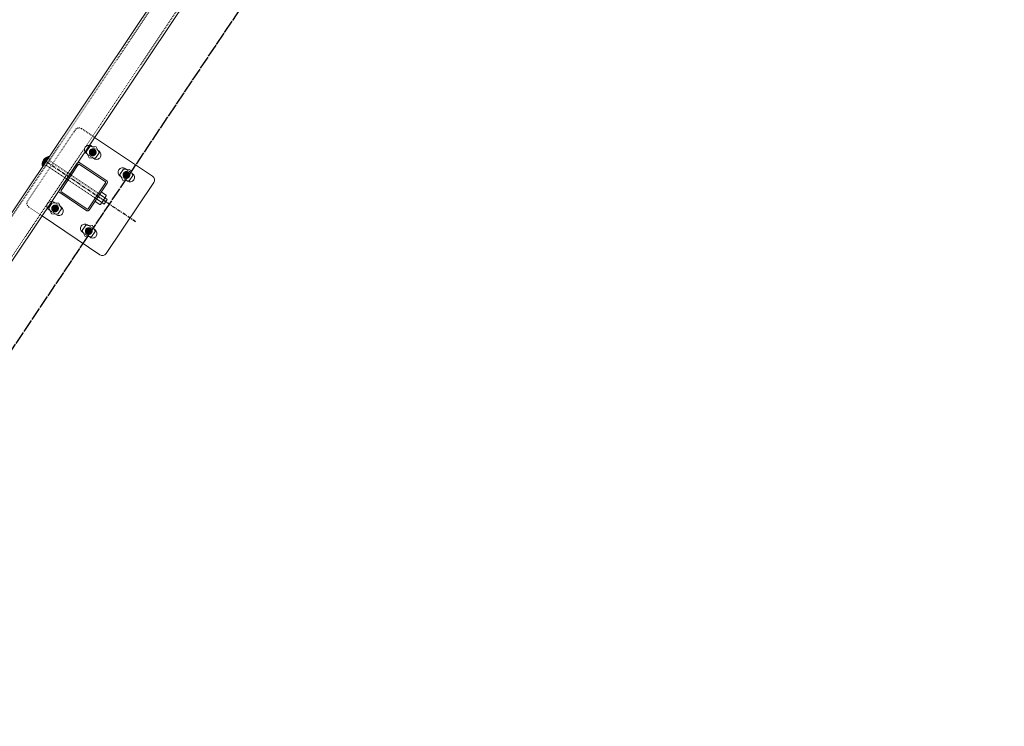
# Model space of a CAD drawing. Header units: inches. Extents: x 26090020 to 26091405, y 7484395 to 7485569.
# Tile 12 of 26: x 26090483 to 26090592, y 7484599 to 7484677. Entities that reach past the tile are written whole.
import ezdxf

# ---------------------------------------------------------------- set-up
doc = ezdxf.new("R2010")
doc.units = ezdxf.units.IN
doc.header["$MEASUREMENT"] = 0
for name, pattern in [('bcenterline', [0.5, 0.375, -0.03125, 0.0625, -0.03125]), ('bhiddenpr', [0.1875, 0.125, -0.0625]), ('brebarpr', [1.5625, 1.5, -0.0625]), ('DGN Style 2', [0.017105, 0.010263, -0.006842])]:
    doc.linetypes.add(name, pattern=pattern)
for name, color, linetype in [('BR_P_Rail_Centerline', 2, 'bcenterline'), ('BR_P_Rail_Hidden', 230, 'bhiddenpr'), ('BR_P_Rail_Object', 230, 'Continuous'), ('BR_P_Rail_Reinforcing', 30, 'brebarpr')]:
    doc.layers.add(name, color=color, linetype=linetype)

msp = doc.modelspace()

# ---------------------------------------------------------------- hatches: boundary and pattern name
at = {"layer": 'BR_P_Rail_Object', "lineweight": 0}
h = msp.add_hatch(color=151, dxfattribs=at)
edge = h.paths.add_edge_path()
edge.add_arc((26090490.91, 7484662.46), 0.438, 56.1527, 416.1527, ccw=False)
h = msp.add_hatch(color=151, dxfattribs=at)
edge = h.paths.add_edge_path()
edge.add_arc((26090490.91, 7484662.46), 0.438, 56.1527, 416.1527, ccw=False)
h = msp.add_hatch(color=151, dxfattribs=at)
edge = h.paths.add_edge_path()
edge.add_arc((26090494.65, 7484659.95), 0.438, 56.1527, 416.1527, ccw=False)
h = msp.add_hatch(color=151, dxfattribs=at)
edge = h.paths.add_edge_path()
edge.add_arc((26090486.73, 7484656.23), 0.438, 56.1527, 416.1527, ccw=False)
h = msp.add_hatch(color=151, dxfattribs=at)
edge = h.paths.add_edge_path()
edge.add_arc((26090486.73, 7484656.23), 0.438, 56.1527, 416.1527, ccw=False)
h = msp.add_hatch(color=151, dxfattribs=at)
edge = h.paths.add_edge_path()
edge.add_arc((26090490.47, 7484653.72), 0.438, 56.1527, 416.1527, ccw=False)

# ---------------------------------------------------------------- linework, layer by layer
at = {"layer": 'BR_P_Rail_Centerline'}
msp.add_line((26090495.67, 7484654.75), (26090485.71, 7484661.43), dxfattribs=at)
at = {"layer": 'BR_P_Rail_Hidden', "color": 1, "linetype": 'DGN Style 2', "lineweight": 0}
for p, q in [((26090374.73, 7484495.5), (26090807.65, 7485141.04)), ((26090376.8, 7484494.11), (26090809.73, 7485139.65)), ((26090488.98, 7484664.96), (26090483.69, 7484657.07)), ((26090488.98, 7484664.96), (26090483.69, 7484657.07)), ((26090489.67, 7484665.1), (26090491.12, 7484664.12)), ((26090489.67, 7484665.1), (26090491.12, 7484664.12)), ((26090490.32, 7484662.25), (26090490.95, 7484661.83)), ((26090490.32, 7484662.25), (26090490.95, 7484661.83)), ((26090490.88, 7484663.08), (26090491.5, 7484662.66)), ((26090490.88, 7484663.08), (26090491.5, 7484662.66)), ((26090494.61, 7484660.58), (26090495.24, 7484660.16)), ((26090494.06, 7484659.75), (26090494.68, 7484659.33)), ((26090486.7, 7484656.86), (26090487.33, 7484656.43)), ((26090486.7, 7484656.86), (26090487.33, 7484656.43)), ((26090483.82, 7484656.38), (26090485.28, 7484655.4)), ((26090483.82, 7484656.38), (26090485.28, 7484655.4)), ((26090486.14, 7484656.03), (26090486.77, 7484655.6)), ((26090486.14, 7484656.03), (26090486.77, 7484655.6)), ((26090489.88, 7484653.52), (26090490.51, 7484653.1)), ((26090490.44, 7484654.35), (26090491.06, 7484653.93))]:
    msp.add_line(p, q, dxfattribs=at)
at = {"layer": 'BR_P_Rail_Hidden', "color": 1, "linetype": 'DGN Style 2'}
for p, q in [((26090486.15, 7484661.7), (26090485.63, 7484660.92)), ((26090486.15, 7484661.7), (26090485.63, 7484660.92)), ((26090485.97, 7484661.82), (26090486.15, 7484661.7)), ((26090485.97, 7484661.82), (26090486.15, 7484661.7)), ((26090486.06, 7484661.57), (26090491.7, 7484657.79)), ((26090485.45, 7484661.04), (26090485.63, 7484660.92)), ((26090485.45, 7484661.04), (26090485.63, 7484660.92)), ((26090485.72, 7484661.05), (26090491.35, 7484657.27))]:
    msp.add_line(p, q, dxfattribs=at)
at = {"layer": 'BR_P_Rail_Hidden', "color": 1, "linetype": 'DGN Style 2', "lineweight": 0}
msp.add_arc((26090489.39, 7484664.68), 0.5, 56.1527, 146.1527, dxfattribs=at)
msp.add_arc((26090489.39, 7484664.68), 0.5, 56.1527, 146.1527, dxfattribs=at)
at = {"layer": 'BR_P_Rail_Hidden', "color": 1, "linetype": 'DGN Style 2', "lineweight": 0, "extrusion": (0, 0, -1)}
msp.add_arc((-26090484.1, 7484656.79), 0.5, 303.8473, 33.8473, dxfattribs=at)
msp.add_arc((-26090484.1, 7484656.79), 0.5, 303.8473, 33.8473, dxfattribs=at)
at = {"layer": 'BR_P_Rail_Object', "color": 2, "lineweight": 13}
for p, q in [((26090374.52, 7484495.64), (26090807.45, 7485141.18)), ((26090809.94, 7485139.51), (26090377.01, 7484493.97))]:
    msp.add_line(p, q, dxfattribs=at)
at = {"layer": 'BR_P_Rail_Object', "color": 5, "lineweight": 13}
for p, q in [((26090491.12, 7484664.12), (26090497.56, 7484659.81)), ((26090497.7, 7484659.11), (26090492.41, 7484651.22)), ((26090485.28, 7484655.4), (26090491.71, 7484651.08))]:
    msp.add_line(p, q, dxfattribs=at)
at = {"layer": 'BR_P_Rail_Object', "color": 5, "lineweight": 0}
for p, q in [((26090490.22, 7484662.32), (26090490.32, 7484662.25)), ((26090490.22, 7484662.32), (26090490.32, 7484662.25)), ((26090490.77, 7484663.15), (26090490.88, 7484663.08)), ((26090490.77, 7484663.15), (26090490.88, 7484663.08)), ((26090491.5, 7484662.66), (26090491.6, 7484662.59)), ((26090491.5, 7484662.66), (26090491.6, 7484662.59)), ((26090489.2, 7484661.26), (26090487.2, 7484658.27)), ((26090489.2, 7484661.26), (26090487.2, 7484658.27)), ((26090489.48, 7484661.31), (26090492.47, 7484659.31)), ((26090490.95, 7484661.83), (26090491.05, 7484661.76)), ((26090490.95, 7484661.83), (26090491.05, 7484661.76)), ((26090489.3, 7484661.09), (26090487.39, 7484658.24)), ((26090489.3, 7484661.09), (26090487.39, 7484658.24)), ((26090489.45, 7484661.12), (26090492.31, 7484659.21)), ((26090494.51, 7484660.65), (26090494.61, 7484660.58)), ((26090495.24, 7484660.16), (26090495.34, 7484660.09)), ((26090492.33, 7484659.06), (26090490.42, 7484656.2)), ((26090492.52, 7484659.03), (26090490.52, 7484656.04)), ((26090493.95, 7484659.81), (26090494.06, 7484659.75)), ((26090494.68, 7484659.33), (26090494.79, 7484659.26)), ((26090487.25, 7484657.99), (26090490.24, 7484655.98)), ((26090487.42, 7484658.09), (26090490.27, 7484656.17)), ((26090486.6, 7484656.92), (26090486.7, 7484656.86)), ((26090486.6, 7484656.92), (26090486.7, 7484656.86)), ((26090486.04, 7484656.09), (26090486.14, 7484656.03)), ((26090486.04, 7484656.09), (26090486.14, 7484656.03)), ((26090487.33, 7484656.43), (26090487.43, 7484656.37)), ((26090487.33, 7484656.43), (26090487.43, 7484656.37)), ((26090486.77, 7484655.6), (26090486.87, 7484655.54)), ((26090486.77, 7484655.6), (26090486.87, 7484655.54)), ((26090489.78, 7484653.59), (26090489.88, 7484653.52)), ((26090490.33, 7484654.42), (26090490.44, 7484654.35)), ((26090491.06, 7484653.93), (26090491.16, 7484653.86)), ((26090490.51, 7484653.1), (26090490.61, 7484653.03))]:
    msp.add_line(p, q, dxfattribs=at)
at = {"layer": 'BR_P_Rail_Object', "color": 151, "linetype": 'Continuous', "lineweight": 13}
for p, q in [((26090485.29, 7484661.14), (26090485.55, 7484661.19)), ((26090485.29, 7484661.14), (26090485.55, 7484661.19)), ((26090485.29, 7484661.13), (26090485.53, 7484661.17)), ((26090485.29, 7484661.13), (26090485.53, 7484661.17)), ((26090485.29, 7484661.11), (26090485.52, 7484661.16)), ((26090485.29, 7484661.11), (26090485.52, 7484661.16)), ((26090485.3, 7484661.24), (26090485.62, 7484661.3)), ((26090485.3, 7484661.24), (26090485.62, 7484661.3)), ((26090485.3, 7484661.22), (26090485.61, 7484661.28)), ((26090485.3, 7484661.22), (26090485.61, 7484661.28)), ((26090485.3, 7484661.21), (26090485.6, 7484661.27)), ((26090485.3, 7484661.21), (26090485.6, 7484661.27)), ((26090485.3, 7484661.2), (26090485.59, 7484661.25)), ((26090485.3, 7484661.2), (26090485.59, 7484661.25)), ((26090485.3, 7484661.18), (26090485.58, 7484661.24)), ((26090485.3, 7484661.18), (26090485.58, 7484661.24)), ((26090485.36, 7484660.92), (26090485.3, 7484661.23)), ((26090485.36, 7484660.92), (26090485.3, 7484661.23)), ((26090485.3, 7484661.17), (26090485.57, 7484661.22)), ((26090485.3, 7484661.17), (26090485.57, 7484661.22)), ((26090485.3, 7484661.15), (26090485.56, 7484661.2)), ((26090485.3, 7484661.15), (26090485.56, 7484661.2)), ((26090485.35, 7484660.9), (26090485.3, 7484661.19)), ((26090485.35, 7484660.9), (26090485.3, 7484661.19)), ((26090485.31, 7484661.28), (26090485.65, 7484661.35)), ((26090485.31, 7484661.28), (26090485.65, 7484661.35)), ((26090485.31, 7484661.27), (26090485.64, 7484661.33)), ((26090485.31, 7484661.27), (26090485.64, 7484661.33)), ((26090485.31, 7484661.25), (26090485.63, 7484661.31)), ((26090485.31, 7484661.25), (26090485.63, 7484661.31)), ((26090485.38, 7484660.94), (26090485.31, 7484661.27)), ((26090485.38, 7484660.94), (26090485.31, 7484661.27)), ((26090485.32, 7484661.32), (26090485.68, 7484661.39)), ((26090485.32, 7484661.32), (26090485.68, 7484661.39)), ((26090485.32, 7484661.31), (26090485.67, 7484661.38)), ((26090485.32, 7484661.31), (26090485.67, 7484661.38)), ((26090485.32, 7484661.29), (26090485.66, 7484661.36)), ((26090485.32, 7484661.29), (26090485.66, 7484661.36)), ((26090485.4, 7484660.97), (26090485.32, 7484661.33)), ((26090485.4, 7484660.97), (26090485.32, 7484661.33)), ((26090485.39, 7484660.95), (26090485.32, 7484661.3)), ((26090485.39, 7484660.95), (26090485.32, 7484661.3)), ((26090485.33, 7484661.37), (26090485.71, 7484661.44)), ((26090485.33, 7484661.37), (26090485.71, 7484661.44)), ((26090485.33, 7484661.35), (26090485.7, 7484661.42)), ((26090485.33, 7484661.35), (26090485.7, 7484661.42)), ((26090485.33, 7484661.34), (26090485.69, 7484661.41)), ((26090485.33, 7484661.34), (26090485.69, 7484661.41)), ((26090485.41, 7484660.98), (26090485.33, 7484661.36)), ((26090485.41, 7484660.98), (26090485.33, 7484661.36)), ((26090485.34, 7484661.39), (26090485.73, 7484661.47)), ((26090485.34, 7484661.39), (26090485.73, 7484661.47)), ((26090485.34, 7484661.38), (26090485.72, 7484661.46)), ((26090485.34, 7484661.38), (26090485.72, 7484661.46)), ((26090485.42, 7484661), (26090485.34, 7484661.39)), ((26090485.42, 7484661), (26090485.34, 7484661.39)), ((26090485.35, 7484661.42), (26090485.76, 7484661.5)), ((26090485.35, 7484661.42), (26090485.76, 7484661.5)), ((26090485.35, 7484661.41), (26090485.74, 7484661.49)), ((26090485.35, 7484661.41), (26090485.74, 7484661.49)), ((26090485.43, 7484661.01), (26090485.35, 7484661.41)), ((26090485.43, 7484661.01), (26090485.35, 7484661.41)), ((26090485.36, 7484661.44), (26090485.77, 7484661.52)), ((26090485.36, 7484661.44), (26090485.77, 7484661.52)), ((26090485.44, 7484661.03), (26090485.36, 7484661.43)), ((26090485.44, 7484661.03), (26090485.36, 7484661.43)), ((26090485.37, 7484661.47), (26090485.79, 7484661.55)), ((26090485.37, 7484661.47), (26090485.79, 7484661.55)), ((26090485.37, 7484661.45), (26090485.78, 7484661.53)), ((26090485.37, 7484661.45), (26090485.78, 7484661.53)), ((26090485.45, 7484661.05), (26090485.37, 7484661.46)), ((26090485.45, 7484661.05), (26090485.37, 7484661.46)), ((26090485.38, 7484661.48), (26090485.8, 7484661.57)), ((26090485.38, 7484661.48), (26090485.8, 7484661.57)), ((26090485.46, 7484661.06), (26090485.38, 7484661.48)), ((26090485.46, 7484661.06), (26090485.38, 7484661.48)), ((26090485.39, 7484661.51), (26090485.82, 7484661.6)), ((26090485.39, 7484661.51), (26090485.82, 7484661.6)), ((26090485.39, 7484661.5), (26090485.81, 7484661.58)), ((26090485.39, 7484661.5), (26090485.81, 7484661.58)), ((26090485.47, 7484661.08), (26090485.39, 7484661.5)), ((26090485.47, 7484661.08), (26090485.39, 7484661.5)), ((26090485.4, 7484661.53), (26090485.83, 7484661.61)), ((26090485.4, 7484661.53), (26090485.83, 7484661.61)), ((26090485.48, 7484661.09), (26090485.4, 7484661.52)), ((26090485.48, 7484661.09), (26090485.4, 7484661.52)), ((26090485.41, 7484661.54), (26090485.84, 7484661.63)), ((26090485.41, 7484661.54), (26090485.84, 7484661.63)), ((26090485.49, 7484661.11), (26090485.41, 7484661.54)), ((26090485.49, 7484661.11), (26090485.41, 7484661.54)), ((26090485.42, 7484661.56), (26090485.85, 7484661.64)), ((26090485.42, 7484661.56), (26090485.85, 7484661.64)), ((26090485.5, 7484661.12), (26090485.42, 7484661.55)), ((26090485.5, 7484661.12), (26090485.42, 7484661.55)), ((26090485.43, 7484661.57), (26090485.86, 7484661.66)), ((26090485.43, 7484661.57), (26090485.86, 7484661.66)), ((26090485.51, 7484661.14), (26090485.43, 7484661.57)), ((26090485.51, 7484661.14), (26090485.43, 7484661.57)), ((26090485.44, 7484661.59), (26090485.87, 7484661.67)), ((26090485.44, 7484661.59), (26090485.87, 7484661.67)), ((26090485.52, 7484661.16), (26090485.44, 7484661.59)), ((26090485.52, 7484661.16), (26090485.44, 7484661.59)), ((26090485.45, 7484661.6), (26090485.88, 7484661.69)), ((26090485.45, 7484661.6), (26090485.88, 7484661.69)), ((26090485.53, 7484661.17), (26090485.45, 7484661.6)), ((26090485.53, 7484661.17), (26090485.45, 7484661.6)), ((26090485.46, 7484661.62), (26090485.89, 7484661.71)), ((26090485.46, 7484661.62), (26090485.89, 7484661.71)), ((26090485.54, 7484661.19), (26090485.46, 7484661.62)), ((26090485.54, 7484661.19), (26090485.46, 7484661.62)), ((26090485.47, 7484661.64), (26090485.9, 7484661.72)), ((26090485.47, 7484661.64), (26090485.9, 7484661.72)), ((26090485.55, 7484661.2), (26090485.47, 7484661.63)), ((26090485.55, 7484661.2), (26090485.47, 7484661.63)), ((26090485.48, 7484661.65), (26090485.91, 7484661.74)), ((26090485.48, 7484661.65), (26090485.91, 7484661.74)), ((26090485.56, 7484661.22), (26090485.48, 7484661.65)), ((26090485.56, 7484661.22), (26090485.48, 7484661.65)), ((26090485.49, 7484661.67), (26090485.92, 7484661.75)), ((26090485.49, 7484661.67), (26090485.92, 7484661.75)), ((26090485.57, 7484661.23), (26090485.49, 7484661.66)), ((26090485.57, 7484661.23), (26090485.49, 7484661.66)), ((26090485.59, 7484661.25), (26090485.5, 7484661.68)), ((26090485.59, 7484661.25), (26090485.5, 7484661.68)), ((26090485.51, 7484661.68), (26090485.93, 7484661.77)), ((26090485.51, 7484661.68), (26090485.93, 7484661.77)), ((26090485.6, 7484661.26), (26090485.51, 7484661.69)), ((26090485.6, 7484661.26), (26090485.51, 7484661.69)), ((26090485.52, 7484661.7), (26090485.94, 7484661.78)), ((26090485.52, 7484661.7), (26090485.94, 7484661.78)), ((26090485.61, 7484661.28), (26090485.52, 7484661.7)), ((26090485.61, 7484661.28), (26090485.52, 7484661.7)), ((26090485.62, 7484661.3), (26090485.53, 7484661.72)), ((26090485.62, 7484661.3), (26090485.53, 7484661.72)), ((26090485.54, 7484661.72), (26090485.95, 7484661.8)), ((26090485.54, 7484661.72), (26090485.95, 7484661.8)), ((26090485.55, 7484661.73), (26090485.97, 7484661.82)), ((26090485.55, 7484661.73), (26090485.97, 7484661.82)), ((26090485.63, 7484661.31), (26090485.55, 7484661.73)), ((26090485.63, 7484661.31), (26090485.55, 7484661.73)), ((26090485.64, 7484661.33), (26090485.56, 7484661.74)), ((26090485.64, 7484661.33), (26090485.56, 7484661.74)), ((26090485.57, 7484661.75), (26090485.98, 7484661.83)), ((26090485.57, 7484661.75), (26090485.98, 7484661.83)), ((26090485.65, 7484661.34), (26090485.57, 7484661.75)), ((26090485.65, 7484661.34), (26090485.57, 7484661.75)), ((26090485.66, 7484661.36), (26090485.58, 7484661.76)), ((26090485.66, 7484661.36), (26090485.58, 7484661.76)), ((26090485.59, 7484661.77), (26090485.99, 7484661.85)), ((26090485.59, 7484661.77), (26090485.99, 7484661.85)), ((26090485.67, 7484661.37), (26090485.59, 7484661.77)), ((26090485.67, 7484661.37), (26090485.59, 7484661.77)), ((26090485.68, 7484661.39), (26090485.6, 7484661.78)), ((26090485.68, 7484661.39), (26090485.6, 7484661.78)), ((26090485.61, 7484661.79), (26090486, 7484661.86)), ((26090485.61, 7484661.79), (26090486, 7484661.86)), ((26090485.69, 7484661.41), (26090485.61, 7484661.79)), ((26090485.69, 7484661.41), (26090485.61, 7484661.79)), ((26090485.63, 7484661.8), (26090486.01, 7484661.88)), ((26090485.63, 7484661.8), (26090486.01, 7484661.88)), ((26090485.7, 7484661.42), (26090485.63, 7484661.8)), ((26090485.7, 7484661.42), (26090485.63, 7484661.8)), ((26090485.71, 7484661.44), (26090485.64, 7484661.81)), ((26090485.71, 7484661.44), (26090485.64, 7484661.81)), ((26090485.65, 7484661.82), (26090486.02, 7484661.89)), ((26090485.65, 7484661.82), (26090486.02, 7484661.89)), ((26090485.72, 7484661.45), (26090485.65, 7484661.82)), ((26090485.72, 7484661.45), (26090485.65, 7484661.82)), ((26090485.73, 7484661.47), (26090485.66, 7484661.83)), ((26090485.73, 7484661.47), (26090485.66, 7484661.83)), ((26090485.74, 7484661.48), (26090485.67, 7484661.84)), ((26090485.74, 7484661.48), (26090485.67, 7484661.84)), ((26090485.68, 7484661.84), (26090486.03, 7484661.91)), ((26090485.68, 7484661.84), (26090486.03, 7484661.91)), ((26090485.75, 7484661.5), (26090485.68, 7484661.85)), ((26090485.75, 7484661.5), (26090485.68, 7484661.85)), ((26090485.7, 7484661.86), (26090486.04, 7484661.93)), ((26090485.7, 7484661.86), (26090486.04, 7484661.93)), ((26090485.76, 7484661.52), (26090485.7, 7484661.86)), ((26090485.76, 7484661.52), (26090485.7, 7484661.86)), ((26090485.77, 7484661.53), (26090485.71, 7484661.86)), ((26090485.77, 7484661.53), (26090485.71, 7484661.86)), ((26090485.78, 7484661.55), (26090485.72, 7484661.87)), ((26090485.78, 7484661.55), (26090485.72, 7484661.87)), ((26090485.73, 7484661.88), (26090486.05, 7484661.94)), ((26090485.73, 7484661.88), (26090486.05, 7484661.94)), ((26090485.8, 7484661.56), (26090485.73, 7484661.88)), ((26090485.8, 7484661.56), (26090485.73, 7484661.88)), ((26090485.81, 7484661.58), (26090485.75, 7484661.89)), ((26090485.81, 7484661.58), (26090485.75, 7484661.89)), ((26090485.82, 7484661.59), (26090485.76, 7484661.89)), ((26090485.82, 7484661.59), (26090485.76, 7484661.89)), ((26090485.77, 7484661.9), (26090486.06, 7484661.96)), ((26090485.77, 7484661.9), (26090486.06, 7484661.96)), ((26090485.83, 7484661.61), (26090485.77, 7484661.9)), ((26090485.83, 7484661.61), (26090485.77, 7484661.9)), ((26090485.84, 7484661.63), (26090485.78, 7484661.91)), ((26090485.84, 7484661.63), (26090485.78, 7484661.91)), ((26090485.85, 7484661.64), (26090485.79, 7484661.91)), ((26090485.85, 7484661.64), (26090485.79, 7484661.91)), ((26090485.81, 7484661.92), (26090486.07, 7484661.97)), ((26090485.81, 7484661.92), (26090486.07, 7484661.97)), ((26090485.86, 7484661.66), (26090485.81, 7484661.92)), ((26090485.86, 7484661.66), (26090485.81, 7484661.92)), ((26090485.87, 7484661.67), (26090485.82, 7484661.92)), ((26090485.87, 7484661.67), (26090485.82, 7484661.92)), ((26090485.88, 7484661.69), (26090485.83, 7484661.93)), ((26090485.88, 7484661.69), (26090485.83, 7484661.93)), ((26090485.89, 7484661.7), (26090485.84, 7484661.94)), ((26090485.89, 7484661.7), (26090485.84, 7484661.94)), ((26090485.9, 7484661.72), (26090485.86, 7484661.94)), ((26090485.9, 7484661.72), (26090485.86, 7484661.94)), ((26090485.87, 7484661.95), (26090486.08, 7484661.99)), ((26090485.87, 7484661.95), (26090486.08, 7484661.99)), ((26090485.91, 7484661.73), (26090485.87, 7484661.95)), ((26090485.91, 7484661.73), (26090485.87, 7484661.95)), ((26090485.92, 7484661.75), (26090485.88, 7484661.95)), ((26090485.92, 7484661.75), (26090485.88, 7484661.95)), ((26090485.93, 7484661.77), (26090485.89, 7484661.96)), ((26090485.93, 7484661.77), (26090485.89, 7484661.96)), ((26090485.94, 7484661.78), (26090485.91, 7484661.96)), ((26090485.94, 7484661.78), (26090485.91, 7484661.96)), ((26090485.95, 7484661.8), (26090485.92, 7484661.96)), ((26090485.95, 7484661.8), (26090485.92, 7484661.96)), ((26090485.96, 7484661.81), (26090485.93, 7484661.97)), ((26090485.96, 7484661.81), (26090485.93, 7484661.97)), ((26090485.97, 7484661.83), (26090485.95, 7484661.97)), ((26090485.97, 7484661.83), (26090485.95, 7484661.97)), ((26090485.98, 7484661.84), (26090485.96, 7484661.98)), ((26090485.98, 7484661.84), (26090485.96, 7484661.98)), ((26090485.97, 7484661.98), (26090486.09, 7484662)), ((26090485.97, 7484661.98), (26090486.09, 7484662)), ((26090485.99, 7484661.86), (26090485.97, 7484661.98)), ((26090485.99, 7484661.86), (26090485.97, 7484661.98)), ((26090486.01, 7484661.88), (26090485.98, 7484661.98)), ((26090486.01, 7484661.88), (26090485.98, 7484661.98)), ((26090486.02, 7484661.89), (26090486, 7484661.99)), ((26090486.02, 7484661.89), (26090486, 7484661.99)), ((26090486.03, 7484661.91), (26090486.01, 7484661.99)), ((26090486.03, 7484661.91), (26090486.01, 7484661.99)), ((26090486.04, 7484661.92), (26090486.02, 7484661.99)), ((26090486.04, 7484661.92), (26090486.02, 7484661.99)), ((26090486.05, 7484661.94), (26090486.04, 7484661.99)), ((26090486.05, 7484661.94), (26090486.04, 7484661.99)), ((26090486.06, 7484661.95), (26090486.05, 7484662)), ((26090486.06, 7484661.95), (26090486.05, 7484662)), ((26090486.07, 7484661.97), (26090486.06, 7484662)), ((26090486.07, 7484661.97), (26090486.06, 7484662)), ((26090486.08, 7484661.99), (26090486.08, 7484662)), ((26090486.08, 7484661.99), (26090486.08, 7484662)), ((26090486.09, 7484662), (26090486.09, 7484662)), ((26090486.09, 7484662), (26090486.09, 7484662)), ((26090485.29, 7484661.1), (26090485.51, 7484661.14)), ((26090485.34, 7484660.89), (26090485.29, 7484661.14)), ((26090485.29, 7484661.1), (26090485.51, 7484661.14)), ((26090485.34, 7484660.89), (26090485.29, 7484661.14)), ((26090485.29, 7484661.09), (26090485.5, 7484661.13)), ((26090485.29, 7484661.09), (26090485.5, 7484661.13)), ((26090485.29, 7484661.07), (26090485.49, 7484661.11)), ((26090485.29, 7484661.07), (26090485.49, 7484661.11)), ((26090485.29, 7484661.06), (26090485.48, 7484661.1)), ((26090485.29, 7484661.06), (26090485.48, 7484661.1)), ((26090485.33, 7484660.87), (26090485.29, 7484661.07)), ((26090485.33, 7484660.87), (26090485.29, 7484661.07)), ((26090485.3, 7484661.04), (26090485.47, 7484661.08)), ((26090485.3, 7484661.04), (26090485.47, 7484661.08)), ((26090485.3, 7484661.03), (26090485.46, 7484661.06)), ((26090485.3, 7484661.03), (26090485.46, 7484661.06)), ((26090485.3, 7484661.02), (26090485.45, 7484661.05)), ((26090485.3, 7484661.02), (26090485.45, 7484661.05)), ((26090485.3, 7484661), (26090485.44, 7484661.03)), ((26090485.3, 7484661), (26090485.44, 7484661.03)), ((26090485.3, 7484660.99), (26090485.43, 7484661.02)), ((26090485.3, 7484660.99), (26090485.43, 7484661.02)), ((26090485.3, 7484660.98), (26090485.42, 7484661)), ((26090485.3, 7484660.98), (26090485.42, 7484661)), ((26090485.3, 7484660.97), (26090485.41, 7484660.99)), ((26090485.3, 7484660.97), (26090485.41, 7484660.99)), ((26090485.31, 7484660.95), (26090485.4, 7484660.97)), ((26090485.31, 7484660.95), (26090485.4, 7484660.97)), ((26090485.31, 7484660.94), (26090485.39, 7484660.95)), ((26090485.31, 7484660.94), (26090485.39, 7484660.95)), ((26090485.31, 7484660.93), (26090485.38, 7484660.94)), ((26090485.31, 7484660.93), (26090485.38, 7484660.94)), ((26090485.31, 7484660.91), (26090485.37, 7484660.92)), ((26090485.31, 7484660.91), (26090485.37, 7484660.92)), ((26090485.32, 7484660.9), (26090485.36, 7484660.91)), ((26090485.32, 7484660.9), (26090485.36, 7484660.91)), ((26090485.32, 7484660.89), (26090485.35, 7484660.89)), ((26090485.32, 7484660.89), (26090485.35, 7484660.89)), ((26090485.32, 7484660.87), (26090485.34, 7484660.88)), ((26090485.32, 7484660.87), (26090485.34, 7484660.88))]:
    msp.add_line(p, q, dxfattribs=at)
at = {"layer": 'BR_P_Rail_Object', "color": 151, "lineweight": 13}
for p, q in [((26090491.87, 7484658.05), (26090492.4, 7484657.7)), ((26090491.17, 7484657.01), (26090491.7, 7484656.66)), ((26090491.87, 7484656.92), (26090491.35, 7484657.27)), ((26090492.22, 7484657.44), (26090491.7, 7484657.79)), ((26090491.89, 7484656.85), (26090491.77, 7484656.68)), ((26090491.89, 7484656.85), (26090491.95, 7484656.94)), ((26090491.92, 7484656.89), (26090492.18, 7484656.72)), ((26090492.24, 7484657.37), (26090491.95, 7484656.94)), ((26090492.53, 7484657.24), (26090492.18, 7484656.72)), ((26090492.24, 7484657.37), (26090492.3, 7484657.45)), ((26090492.27, 7484657.41), (26090492.53, 7484657.24)), ((26090492.41, 7484657.63), (26090492.3, 7484657.45))]:
    msp.add_line(p, q, dxfattribs=at)
at = {"layer": 'BR_P_Rail_Object', "color": 151, "linetype": 'Continuous', "lineweight": 0, "flags": 128}
for points in [[(26090490.19, 7484662.51), (26090490.51, 7484661.86), (26090491.23, 7484661.81), (26090491.63, 7484662.41), (26090491.31, 7484663.06), (26090490.59, 7484663.1), (26090490.19, 7484662.51)], [(26090490.19, 7484662.51), (26090490.51, 7484661.86), (26090491.23, 7484661.81), (26090491.63, 7484662.41), (26090491.31, 7484663.06), (26090490.59, 7484663.1), (26090490.19, 7484662.51)], [(26090493.93, 7484660), (26090494.25, 7484659.35), (26090494.97, 7484659.31), (26090495.37, 7484659.9), (26090495.05, 7484660.55), (26090494.33, 7484660.6), (26090493.93, 7484660)], [(26090486.02, 7484656.28), (26090486.33, 7484655.63), (26090487.05, 7484655.58), (26090487.45, 7484656.18), (26090487.13, 7484656.83), (26090486.42, 7484656.87), (26090486.02, 7484656.28)], [(26090486.02, 7484656.28), (26090486.33, 7484655.63), (26090487.05, 7484655.58), (26090487.45, 7484656.18), (26090487.13, 7484656.83), (26090486.42, 7484656.87), (26090486.02, 7484656.28)], [(26090489.75, 7484653.77), (26090490.07, 7484653.13), (26090490.79, 7484653.08), (26090491.19, 7484653.67), (26090490.87, 7484654.32), (26090490.15, 7484654.37), (26090489.75, 7484653.77)]]:
    msp.add_lwpolyline(points, close=True, dxfattribs=at)
at = {"layer": 'BR_P_Rail_Object', "color": 151, "linetype": 'Continuous', "lineweight": 13, "flags": 128}
msp.add_lwpolyline([(26090486.73, 7484656.23), (26090486.73, 7484656.23)], dxfattribs=at)
msp.add_lwpolyline([(26090486.73, 7484656.23), (26090486.73, 7484656.23)], dxfattribs=at)
at = {"layer": 'BR_P_Rail_Object', "color": 5, "lineweight": 0, "extrusion": (0, 0, -1)}
for centre, radius, start, end in [((-26090490.5, 7484662.74), 0.5, 303.8473, 33.8473), ((-26090490.5, 7484662.74), 0.5, 303.8473, 33.8473), ((-26090490.5, 7484662.74), 0.5, 33.8473, 123.8473), ((-26090490.5, 7484662.74), 0.5, 33.8473, 123.8473), ((-26090491.33, 7484662.18), 0.5, 213.8473, 303.8473), ((-26090489.39, 7484661.03), 0.107, 33.8473, 123.8473), ((-26090489.39, 7484661.03), 0.107, 33.8473, 123.8473), ((-26090494.23, 7484660.23), 0.5, 303.8473, 33.8473), ((-26090494.23, 7484660.23), 0.5, 33.8473, 123.8473), ((-26090492.25, 7484659.12), 0.107, 123.8473, 213.8473), ((-26090492.36, 7484659.14), 0.2, 123.8473, 213.8473), ((-26090495.06, 7484659.67), 0.5, 213.8473, 303.8473), ((-26090486.32, 7484656.51), 0.5, 303.8473, 33.8473), ((-26090486.32, 7484656.51), 0.5, 303.8473, 33.8473), ((-26090486.32, 7484656.51), 0.5, 33.8473, 123.8473), ((-26090486.32, 7484656.51), 0.5, 33.8473, 123.8473), ((-26090490.33, 7484656.26), 0.107, 213.8473, 303.8473), ((-26090487.15, 7484655.95), 0.5, 213.8473, 303.8473), ((-26090490.06, 7484654), 0.5, 303.8473, 33.8473), ((-26090490.06, 7484654), 0.5, 33.8473, 123.8473), ((-26090490.89, 7484653.44), 0.5, 213.8473, 303.8473)]:
    msp.add_arc(centre, radius, start, end, dxfattribs=at)
at = {"layer": 'BR_P_Rail_Object', "color": 5, "lineweight": 0}
for centre, radius, start, end in [((26090491.33, 7484662.18), 0.5, 326.1527, 56.1527), ((26090489.37, 7484661.15), 0.2, 56.1527, 146.1527), ((26090489.37, 7484661.15), 0.2, 56.1527, 146.1527), ((26090495.06, 7484659.67), 0.5, 326.1527, 56.1527), ((26090487.36, 7484658.16), 0.2, 146.1527, 236.1527), ((26090487.36, 7484658.16), 0.2, 146.1527, 236.1527), ((26090487.48, 7484658.18), 0.107, 146.1527, 236.1527), ((26090487.48, 7484658.18), 0.107, 146.1527, 236.1527), ((26090487.15, 7484655.95), 0.5, 326.1527, 56.1527), ((26090490.35, 7484656.15), 0.2, 236.1527, 326.1527), ((26090490.89, 7484653.44), 0.5, 326.1527, 56.1527)]:
    msp.add_arc(centre, radius, start, end, dxfattribs=at)
at = {"layer": 'BR_P_Rail_Object', "color": 151, "linetype": 'Continuous', "lineweight": 13}
msp.add_arc((26090486.21, 7484661.1), 0.912, 97.2648, 195.0406, dxfattribs=at)
msp.add_arc((26090486.21, 7484661.1), 0.912, 97.2648, 195.0406, dxfattribs=at)
at = {"layer": 'BR_P_Rail_Object', "color": 5, "lineweight": 13}
for centre, start, end in [((26090497.28, 7484659.39), 326.1527, 56.1527), ((26090491.99, 7484651.5), 236.1527, 326.1527)]:
    msp.add_arc(centre, 0.5, start, end, dxfattribs=at)
at = {"layer": 'BR_P_Rail_Object', "color": 151, "lineweight": 13}
for centre in [(26090491.9, 7484656.97), (26090492.25, 7484657.48)]:
    msp.add_arc(centre, 0.0533, 236.1527, 326.1527, dxfattribs=at)
at = {"layer": 'BR_P_Rail_Object', "color": 151, "lineweight": 13, "extrusion": (0, 0, -1)}
for centre, start, end in [((-26090491.84, 7484656.88), 123.8473, 213.8473), ((-26090492.19, 7484657.4), 123.8473, 213.8473), ((-26090492.37, 7484657.66), 123.8473, 213.8473), ((-26090491.73, 7484656.71), 213.8473, 303.8473)]:
    msp.add_arc(centre, 0.0533, start, end, dxfattribs=at)
at = {"layer": 'BR_P_Rail_Reinforcing'}
msp.add_lwpolyline([(26090381.69, 7484491.07), (26090515.6, 7484690.74), (26090516.45, 7484697.39), (26090532.04, 7484720.65)], dxfattribs=at)

doc.saveas('drawing.dxf')
